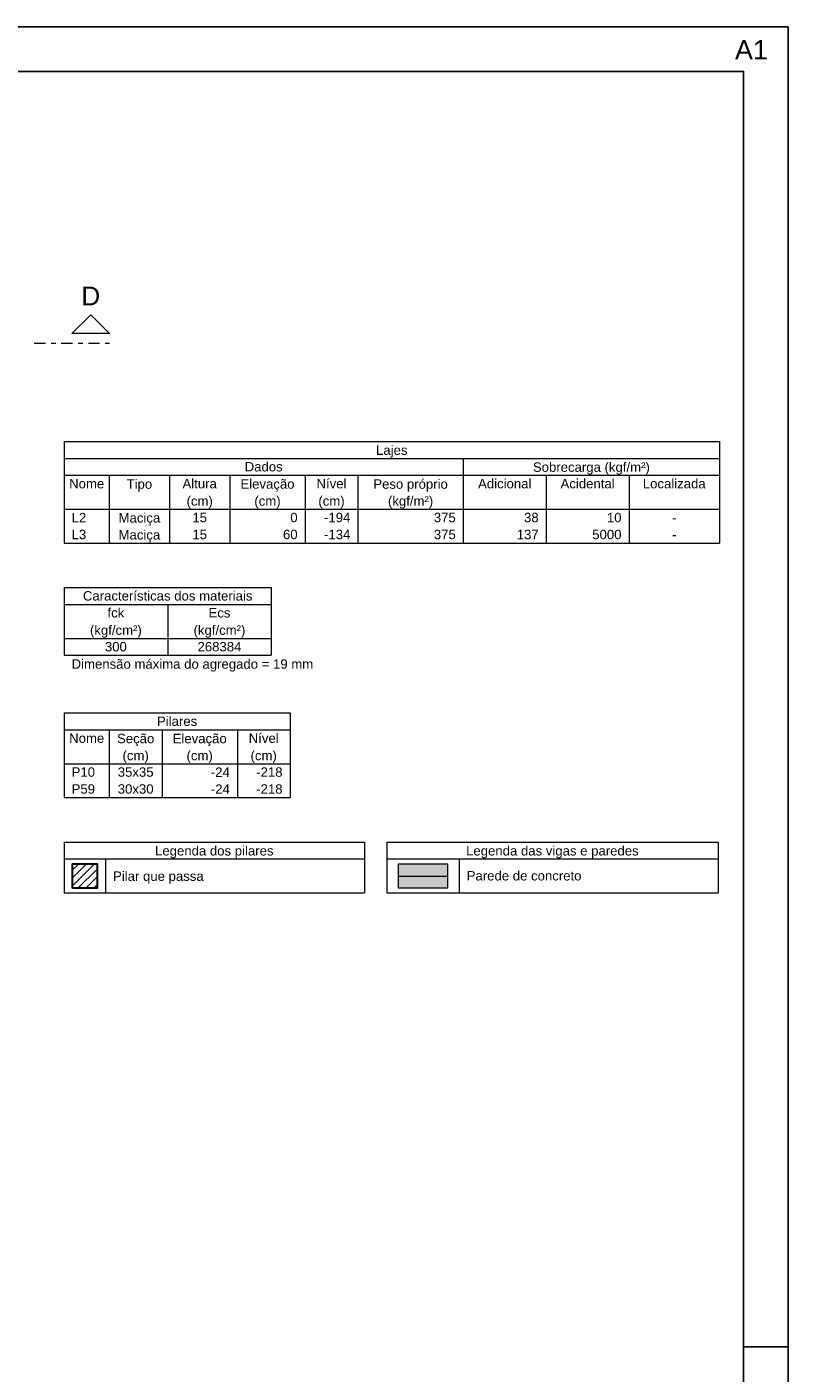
# Model space of a CAD drawing. Header units: millimetres. Extents: x 0 to 84.1, y 0 to 59.4.
# Tile 6 of 6: x 67 to 84.1, y 29.1 to 59.4. Entities that reach past the tile are written whole.
import ezdxf

# ---------------------------------------------------------------- set-up
doc = ezdxf.new("R2010")
doc.units = ezdxf.units.MM
doc.header["$MEASUREMENT"] = 0
doc.linetypes.add('DASHDOT', pattern=[2.54, 1.27, -0.635, 0, -0.635])
doc.linetypes.add('NULL', pattern=[0])
for name, color, linetype, lineweight in [('FO-Cortes', 9, 'DASHDOT', 5), ('FO-Eixos', 5, 'Continuous', 5), ('FO-Hachura parede de concreto', 161, 'Continuous', 5), ('FO-Hachura pilar que passa', 19, 'Continuous', 5), ('FO-Pilares', 4, 'Continuous', 30), ('FO-Textos das vigas', 7, 'Continuous', 5), ('FO-Textos dos pilares', 7, 'Continuous', 5), ('FO-Vigas', 1, 'Continuous', 20)]:
    doc.layers.add(name, color=color, linetype=linetype, lineweight=lineweight)
doc.layers.add('SEDUC_MARF', color=1, linetype='Continuous')
doc.layers.add('SEDUC_MARGG', color=7, linetype='Continuous')
doc.styles.add('Arial', font='txt')

msp = doc.modelspace()

# ---------------------------------------------------------------- hatches: boundary and pattern name
at = {"layer": 'FO-Hachura parede de concreto', "linetype": 'Continuous'}
msp.add_hatch(color=161, dxfattribs=at).paths.add_polyline_path([(75.3356, 40.0157), (75.3356, 40.5664), (76.4369, 40.5664), (76.4369, 40.0157), (75.3356, 40.0157)])
at = {"layer": 'FO-Hachura pilar que passa', "linetype": 'Continuous'}
h = msp.add_hatch(dxfattribs=at)
h.set_pattern_fill('ANSI31', color=19, style=0)
h.paths.add_polyline_path([(68.005, 40.0157), (68.005, 40.5664), (68.5557, 40.5664), (68.5557, 40.0157), (68.005, 40.0157)])

# ---------------------------------------------------------------- linework, layer by layer
at = {"layer": 'FO-Cortes', "ltscale": 0.2}
msp.add_line((67.1438, 52.2853), (68.8382, 52.2853), dxfattribs=at)
at = {"layer": 'FO-Cortes', "linetype": 'Continuous', "ltscale": 0.2}
msp.add_lwpolyline([(68.8382, 52.4971), (67.991, 52.4971), (68.4146, 52.9207), (68.8382, 52.4971)], close=True, dxfattribs=at)
at = {"layer": 'FO-Eixos'}
msp.add_line((75.3356, 40.291), (76.4369, 40.291), dxfattribs=at)
at = {"layer": 'FO-Pilares'}
msp.add_lwpolyline([(68.005, 40.0157), (68.005, 40.5664), (68.5557, 40.5664), (68.5557, 40.0157), (68.005, 40.0157)], close=True, dxfattribs=at)
at = {"layer": 'FO-Textos das vigas'}
for p, q in [((67.8144, 50.0719), (82.5557, 50.0719)), ((67.8144, 50.0719), (67.8144, 49.6907)), ((82.5557, 50.0719), (82.5557, 49.6907)), ((67.8144, 49.6907), (82.5557, 49.6907)), ((67.8144, 49.6907), (82.5557, 49.6907)), ((67.8144, 49.6907), (67.8144, 47.7845)), ((76.7947, 49.6907), (76.7947, 49.3094)), ((82.5557, 49.6907), (82.5557, 47.7845)), ((67.8144, 49.3094), (82.5557, 49.3094)), ((68.8311, 49.3094), (68.8311, 47.7845)), ((70.1866, 49.3094), (70.1866, 47.7845)), ((71.5421, 49.3094), (71.5421, 47.7845)), ((73.2365, 49.3094), (73.2365, 47.7845)), ((74.4226, 49.3094), (74.4226, 47.7845)), ((76.7947, 49.3094), (76.7947, 47.7845)), ((78.6586, 49.3094), (78.6586, 47.7845)), ((80.5224, 49.3094), (80.5224, 47.7845)), ((67.8144, 48.5469), (82.5557, 48.5469)), ((67.8144, 47.7845), (82.5557, 47.7845)), ((67.8144, 46.7845), (72.474, 46.7845)), ((67.8144, 46.7845), (67.8144, 46.4032)), ((72.474, 46.7845), (72.474, 46.4032)), ((67.8144, 46.4032), (72.474, 46.4032)), ((67.8144, 46.4032), (67.8144, 45.2595)), ((70.1442, 46.4032), (70.1442, 45.2595)), ((72.474, 46.4032), (72.474, 45.2595)), ((67.8144, 45.6407), (72.474, 45.6407)), ((67.8144, 45.2595), (72.474, 45.2595)), ((67.8144, 45.2595), (72.474, 45.2595)), ((67.8144, 41.0568), (74.5708, 41.0568)), ((67.8144, 41.0568), (67.8144, 39.9131)), ((74.5708, 41.0568), (74.5708, 39.9131)), ((75.0708, 41.0568), (82.5262, 41.0568)), ((75.0708, 41.0568), (75.0708, 39.9131)), ((82.5262, 41.0568), (82.5262, 39.9131)), ((67.8144, 40.6755), (74.5708, 40.6755)), ((68.7463, 40.6755), (68.7463, 39.9131)), ((75.0708, 40.6755), (82.5262, 40.6755)), ((76.7017, 40.6755), (76.7017, 39.9131)), ((67.8144, 39.9131), (74.5708, 39.9131)), ((75.0708, 39.9131), (82.5262, 39.9131))]:
    msp.add_line(p, q, dxfattribs=at)
at = {"layer": 'FO-Textos dos pilares'}
for p, q in [((67.8144, 43.963), (72.8976, 43.963)), ((67.8144, 43.963), (67.8144, 42.0568)), ((72.8976, 43.963), (72.8976, 42.0568)), ((67.8144, 43.5817), (72.8976, 43.5817)), ((68.8311, 43.5817), (68.8311, 42.0568)), ((70.0171, 43.5817), (70.0171, 42.0568)), ((71.7115, 43.5817), (71.7115, 42.0568)), ((67.8144, 42.8193), (72.8976, 42.8193)), ((67.8144, 42.0568), (72.8976, 42.0568))]:
    msp.add_line(p, q, dxfattribs=at)
at = {"layer": 'FO-Vigas'}
msp.add_lwpolyline([(75.3356, 40.0157), (75.3356, 40.5664), (76.4369, 40.5664), (76.4369, 40.0157), (75.3356, 40.0157)], close=True, dxfattribs=at)
at = {"layer": 'SEDUC_MARF'}
msp.add_line((83.1, 29.7), (84.1, 29.7), dxfattribs=at)
msp.add_lwpolyline([(84.1, 59.4), (0, 59.4), (0, 0), (84.1, 0)], close=True, dxfattribs=at)
at = {"layer": 'SEDUC_MARGG'}
msp.add_lwpolyline([(2.5, 1), (83.1, 1), (83.1, 58.4), (2.5, 58.4)], close=True, dxfattribs=at)

# ---------------------------------------------------------------- texts
at = {"layer": 'Defpoints', "linetype": 'NULL', "insert": (82.9065, 59.1027), "char_height": 0.432, "width": 4.360829, "attachment_point": 1, "line_spacing_factor": 0.9, "style": 'Arial'}
msp.add_mtext('A1', dxfattribs=at)
at = {"layer": 'FO-Cortes', "linetype": 'NULL', "ltscale": 0.2, "insert": (68.4142, 53.1325), "char_height": 0.4236, "width": 0.837715, "attachment_point": 8, "line_spacing_factor": 0.798, "style": 'Arial'}
msp.add_mtext('D', dxfattribs=at)
at = {"layer": 'FO-Textos das vigas', "linetype": 'NULL', "char_height": 0.2118, "line_spacing_factor": 0.798, "style": 'Arial'}
for s, insert, width, attachment_point in [('Lajes', (75.1854, 49.7059), 1.386562, 8), ('Dados', (72.3044, 49.3938), 1.676562, 8), ('Sobrecarga (kgf/m²)', (79.6754, 49.3239), 5.157129, 8), ('Nome', (68.3224, 49.0128), 1.547139, 8), ('Tipo', (69.5084, 48.9429), 1.128281, 8), ('Altura', (70.8644, 49.0128), 1.515137, 8), ('Elevação', (72.3894, 48.9429), 2.385986, 8), ('Nível', (73.8294, 49.0128), 1.321426, 8), ('Peso próprio', (75.6084, 48.9429), 3.288555, 8), ('Adicional', (77.7264, 49.0128), 2.353701, 8), ('Acidental', (79.5904, 49.0128), 2.385986, 8), ('Localizada', (81.5394, 49.0128), 2.773125, 8), ('(cm)', (70.8644, 48.5619), 1.159434, 8), ('(cm)', (72.3894, 48.5619), 1.159434, 8), ('(cm)', (73.8294, 48.5619), 1.159434, 8), ('(kgf/m²)', (75.6084, 48.5619), 1.997432, 8), ('L2', (67.9834, 48.2508), 0.645137, 7), ('Maciça', (69.5084, 48.1809), 1.837139, 8), ('15', (70.8644, 48.2508), 0.645137, 8), ('0', (73.0674, 48.2508), 0.322568, 9), ('-194', (74.2534, 48.2508), 1.16085, 9), ('375', (76.6254, 48.2508), 0.967705, 9), ('38', (78.4894, 48.2508), 0.645137, 9), ('10', (80.3534, 48.2508), 0.645137, 9), ('-', (81.5394, 48.2508), 0.193145, 8), ('L3', (67.9834, 47.8688), 0.645137, 7), ('Maciça', (69.5084, 47.7989), 1.837139, 8), ('15', (70.8644, 47.8688), 0.645137, 8), ('60', (73.0674, 47.8688), 0.645137, 9), ('-134', (74.2534, 47.8688), 1.16085, 9), ('375', (76.6254, 47.8688), 0.967705, 9), ('137', (78.4894, 47.8688), 0.967705, 9), ('5000', (80.3534, 47.8688), 1.290273, 9), ('-', (81.5394, 47.8688), 0.193145, 8), ('Características dos materiais', (70.1444, 46.4878), 7.477979, 8), ('fck', (68.9794, 46.1068), 0.741143, 8), ('Ecs', (71.3094, 46.1068), 0.966855, 8), ('(kgf/cm²)', (68.9794, 45.6559), 2.287432, 8), ('(kgf/cm²)', (71.3094, 45.6559), 2.287432, 8), ('300', (68.9794, 45.3438), 0.967705, 8), ('268384', (71.3094, 45.3438), 1.93541, 8), ('Dimensão máxima do agregado = 19 mm', (67.9834, 44.8929), 10.654668, 7), ('Legenda dos pilares', (71.1924, 40.6899), 5.223965, 8), ('Legenda das vigas e paredes', (78.7984, 40.6899), 7.610234, 8), ('Pilar que passa', (68.9154, 40.1189), 3.997979, 7), ('Parede de concreto', (76.8714, 40.1888), 5.062256, 7)]:
    msp.add_mtext(s, dxfattribs=dict(at, insert=insert, width=width, attachment_point=attachment_point))
at = {"layer": 'FO-Textos dos pilares', "linetype": 'NULL', "char_height": 0.2118, "line_spacing_factor": 0.798, "style": 'Arial'}
for s, insert, width, attachment_point in [('Pilares', (70.3564, 43.6668), 1.772852, 8), ('Nome', (68.3224, 43.2848), 1.547139, 8), ('Seção', (69.4244, 43.2149), 1.644561, 8), ('Elevação', (70.8644, 43.2149), 2.385986, 8), ('Nível', (72.3044, 43.2848), 1.321426, 8), ('(cm)', (69.4244, 42.8339), 1.159434, 8), ('(cm)', (70.8644, 42.8339), 1.159434, 8), ('(cm)', (72.3044, 42.8339), 1.159434, 8), ('P10', (67.9834, 42.5228), 1.031992, 7), ('35x35', (69.4244, 42.5228), 1.580273, 8), ('-24', (71.5424, 42.5228), 0.838281, 9), ('-218', (72.7284, 42.5228), 1.16085, 9), ('P59', (67.9834, 42.1418), 1.031992, 7), ('30x30', (69.4244, 42.1418), 1.580273, 8), ('-24', (71.5424, 42.1418), 0.838281, 9), ('-218', (72.7284, 42.1418), 1.16085, 9)]:
    msp.add_mtext(s, dxfattribs=dict(at, insert=insert, width=width, attachment_point=attachment_point))

doc.saveas('drawing.dxf')
